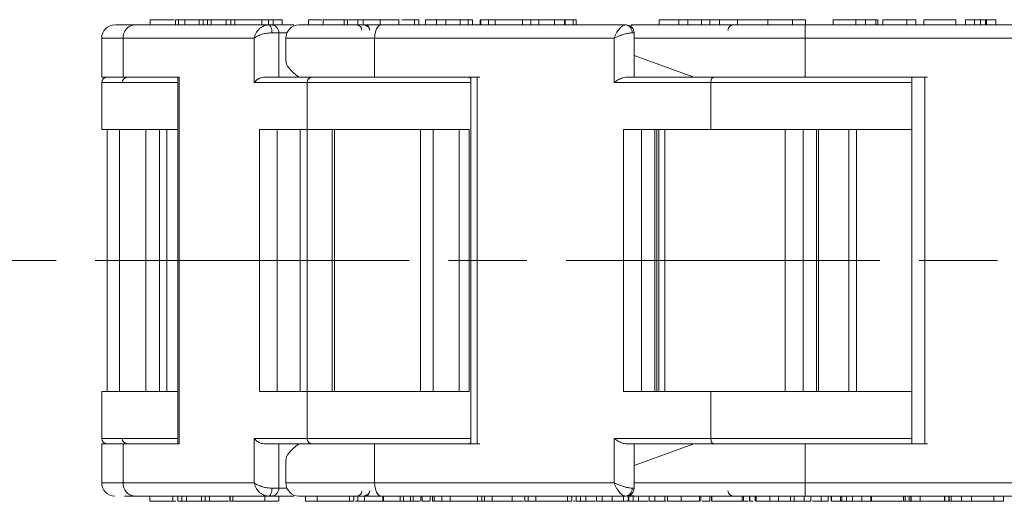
# Model space of a CAD drawing. Header units: millimetres. Extents: x 2698 to 3057, y -367 to -114.
# Tile 3 of 63: x 2792 to 2829, y -304 to -286. Entities that reach past the tile are written whole.
import ezdxf

# ---------------------------------------------------------------- set-up
doc = ezdxf.new("R2010")
doc.units = ezdxf.units.MM
doc.linetypes.add('ACAD_ISO08W100', pattern=[36, 24, -3, 6, -3])
doc.linetypes.add('CENTER', pattern=[0.6, 0.375, -0.075, 0.075, -0.075])
doc.layers.add('中心线', color=1, linetype='CENTER', lineweight=25)

msp = doc.modelspace()

# ---------------------------------------------------------------- linework, layer by layer
at = {"color": 7, "linetype": 'Continuous', "lineweight": 15}
for p, q in [((2795.896, -286.077), (2795.629, -286.077)), ((2801.107, -286.077), (2795.995, -286.077)), ((2796.588, -285.877), (2796.588, -286.077)), ((2797.508, -285.877), (2796.588, -285.877)), ((2797.562, -285.877), (2797.562, -286.077)), ((2797.677, -285.877), (2797.677, -286.077)), ((2797.918, -285.877), (2797.918, -286.077)), ((2798.46, -285.877), (2798.46, -286.077)), ((2798.617, -285.877), (2798.617, -286.077)), ((2798.78, -285.877), (2798.617, -285.877)), ((2798.78, -285.877), (2798.78, -286.077)), ((2798.921, -285.877), (2798.78, -285.877)), ((2798.921, -285.877), (2798.921, -286.077)), ((2799.495, -285.877), (2798.921, -285.877)), ((2799.495, -285.877), (2799.495, -286.077)), ((2799.668, -285.877), (2799.495, -285.877)), ((2799.668, -285.877), (2799.668, -286.077)), ((2799.831, -285.877), (2799.668, -285.877)), ((2799.831, -285.877), (2799.831, -286.077)), ((2800.859, -285.877), (2799.831, -285.877)), ((2800.859, -285.877), (2800.859, -286.077)), ((2801.107, -285.877), (2801.107, -286.077)), ((2801.29, -285.877), (2801.107, -285.877)), ((2801.29, -285.877), (2801.29, -286.077)), ((2801.638, -286.077), (2801.638, -285.877)), ((2802.642, -285.877), (2802.642, -286.077)), ((2803.15, -285.877), (2802.642, -285.877)), ((2803.204, -285.877), (2803.204, -286.077)), ((2804.012, -285.877), (2804.012, -286.077)), ((2804.138, -286.077), (2804.138, -285.877)), ((2804.534, -285.877), (2804.17, -285.877)), ((2804.534, -285.877), (2804.534, -286.077)), ((2804.728, -285.877), (2804.534, -285.877)), ((2804.728, -285.877), (2804.728, -286.077)), ((2805.386, -285.877), (2804.728, -285.877)), ((2805.33, -286.077), (2805.208, -286.077)), ((2805.386, -285.877), (2805.386, -286.077)), ((2806.095, -285.877), (2805.386, -285.877)), ((2814.761, -286.077), (2805.428, -286.077)), ((2806.095, -285.877), (2806.095, -286.077)), ((2806.697, -285.877), (2806.697, -286.077)), ((2806.859, -286.077), (2806.859, -285.877)), ((2807.112, -285.877), (2807.112, -286.077)), ((2807.538, -285.877), (2807.538, -286.077)), ((2807.9, -285.877), (2807.9, -286.077)), ((2808.444, -285.877), (2808.444, -286.077)), ((2808.749, -285.877), (2808.749, -286.077)), ((2808.913, -286.077), (2808.913, -285.877)), ((2809.211, -286.077), (2809.211, -285.877)), ((2809.229, -285.877), (2809.211, -285.877)), ((2809.229, -285.877), (2809.229, -286.077)), ((2809.526, -285.877), (2809.229, -285.877)), ((2809.526, -285.877), (2809.526, -286.077)), ((2809.783, -285.877), (2809.526, -285.877)), ((2809.783, -285.877), (2809.783, -286.077)), ((2810.832, -285.877), (2809.783, -285.877)), ((2810.832, -285.877), (2810.832, -286.077)), ((2811.148, -285.877), (2810.832, -285.877)), ((2811.148, -285.877), (2811.148, -286.077)), ((2811.445, -285.877), (2811.148, -285.877)), ((2811.445, -285.877), (2811.445, -286.077)), ((2812.045, -285.877), (2811.445, -285.877)), ((2812.045, -285.877), (2812.045, -286.077)), ((2812.426, -286.077), (2812.426, -285.877)), ((2812.441, -285.877), (2812.426, -285.877)), ((2812.458, -285.877), (2812.458, -286.077)), ((2812.767, -285.877), (2812.458, -285.877)), ((2812.767, -285.877), (2812.767, -286.077)), ((2812.883, -286.077), (2812.883, -285.877)), ((2815.119, -286.077), (2814.987, -286.077)), ((2816.048, -285.877), (2816.048, -286.077)), ((2816.806, -285.877), (2816.806, -286.077)), ((2817.149, -286.077), (2817.149, -285.877)), ((2817.673, -285.877), (2817.178, -285.877)), ((2817.673, -285.877), (2817.673, -286.077)), ((2817.986, -285.877), (2817.673, -285.877)), ((2817.986, -285.877), (2817.986, -286.077)), ((2818.355, -285.877), (2817.986, -285.877)), ((2819.053, -285.877), (2818.355, -285.877)), ((2818.355, -285.877), (2818.355, -286.077)), ((2819.053, -285.877), (2819.053, -286.077)), ((2820.203, -285.877), (2819.053, -285.877)), ((2820.203, -285.877), (2820.203, -286.077)), ((2821.157, -285.877), (2821.157, -286.077)), ((2821.634, -286.577), (2821.634, -286.077)), ((2832.522, -286.077), (2821.634, -286.077)), ((2821.654, -286.077), (2821.654, -285.877)), ((2822.712, -286.077), (2822.712, -285.877)), ((2823.568, -285.877), (2823.568, -286.077)), ((2823.948, -285.877), (2823.948, -286.077)), ((2824.339, -285.877), (2824.339, -286.077)), ((2824.42, -285.877), (2824.42, -286.077)), ((2824.604, -286.077), (2824.604, -285.877)), ((2825.527, -285.877), (2824.604, -285.877)), ((2825.527, -285.877), (2825.527, -286.077)), ((2825.873, -285.877), (2825.527, -285.877)), ((2825.873, -285.877), (2825.873, -286.077)), ((2826.173, -285.877), (2826.173, -286.077)), ((2827.396, -285.877), (2826.173, -285.877)), ((2827.396, -285.877), (2827.396, -286.077)), ((2827.766, -285.877), (2827.766, -286.077)), ((2828.112, -285.877), (2827.766, -285.877)), ((2828.112, -285.877), (2828.112, -286.077)), ((2828.341, -286.077), (2828.341, -285.877)), ((2828.526, -285.877), (2828.526, -286.077)), ((2828.573, -285.877), (2828.573, -286.077)), ((2828.92, -285.877), (2828.573, -285.877)), ((2828.92, -285.877), (2828.92, -286.077)), ((2801.51, -286.377), (2801.247, -286.377)), ((2801.51, -288.077), (2801.51, -286.377)), ((2801.51, -286.377), (2801.818, -286.377)), ((2815.09, -286.377), (2815.019, -286.377)), ((2815.09, -288.077), (2815.09, -286.377)), ((2794.734, -286.577), (2794.734, -288.077)), ((2795.553, -286.577), (2794.734, -286.577)), ((2795.553, -288.077), (2795.553, -286.577)), ((2795.553, -286.577), (2800.571, -286.577)), ((2800.571, -286.577), (2800.571, -288.277)), ((2801.776, -286.577), (2801.776, -287.441)), ((2805.171, -286.577), (2801.776, -286.577)), ((2805.171, -288.077), (2805.171, -286.577)), ((2805.171, -286.577), (2814.333, -286.577)), ((2814.333, -286.577), (2814.333, -288.277)), ((2821.634, -286.577), (2815.09, -286.577)), ((2821.634, -286.577), (2832.322, -286.577)), ((2821.634, -288.077), (2821.634, -286.577)), ((2815.09, -287.243), (2817.384, -288.077)), ((2795.553, -288.077), (2794.734, -288.077)), ((2794.734, -288.277), (2794.734, -290.077)), ((2797.644, -288.277), (2794.734, -288.277)), ((2797.702, -288.077), (2795.553, -288.077)), ((2797.644, -288.077), (2797.644, -302.077)), ((2797.702, -302.077), (2797.702, -288.077)), ((2800.571, -288.277), (2802.595, -288.277)), ((2802.268, -288.077), (2800.936, -288.077)), ((2805.171, -288.077), (2802.268, -288.077)), ((2802.595, -288.277), (2802.595, -290.077)), ((2808.852, -288.277), (2802.595, -288.277)), ((2809.094, -288.077), (2805.171, -288.077)), ((2808.852, -288.077), (2808.852, -302.077)), ((2809.094, -302.077), (2809.094, -288.077)), ((2814.333, -288.277), (2818.028, -288.277)), ((2817.384, -288.077), (2814.778, -288.077)), ((2821.634, -288.077), (2817.384, -288.077)), ((2818.028, -288.277), (2818.028, -290.077)), ((2825.711, -288.277), (2818.028, -288.277)), ((2826.211, -288.077), (2821.634, -288.077)), ((2825.711, -288.077), (2825.711, -302.077)), ((2826.211, -302.077), (2826.211, -288.077)), ((2794.734, -290.077), (2797.644, -290.077)), ((2794.947, -290.077), (2794.947, -300.077)), ((2795.421, -300.077), (2795.421, -290.077)), ((2796.419, -290.077), (2796.419, -300.077)), ((2796.945, -300.077), (2796.945, -290.077)), ((2797.225, -290.077), (2797.225, -300.077)), ((2797.226, -300.077), (2797.226, -290.077)), ((2800.765, -290.077), (2800.765, -300.077)), ((2802.595, -290.077), (2800.765, -290.077)), ((2801.441, -300.077), (2801.441, -290.077)), ((2802.324, -290.077), (2802.324, -300.077)), ((2802.589, -300.077), (2802.589, -290.077)), ((2802.595, -290.077), (2808.785, -290.077)), ((2803.552, -290.077), (2803.552, -300.077)), ((2803.637, -300.077), (2803.637, -290.077)), ((2806.931, -290.077), (2806.931, -300.077)), ((2807.404, -300.077), (2807.404, -290.077)), ((2808.403, -290.077), (2808.403, -300.077)), ((2808.785, -290.077), (2808.785, -300.077)), ((2808.844, -300.077), (2808.844, -290.077)), ((2814.686, -290.077), (2814.686, -300.077)), ((2818.028, -290.077), (2814.686, -290.077)), ((2815.372, -300.077), (2815.372, -290.077)), ((2815.887, -290.077), (2815.887, -300.077)), ((2815.959, -300.077), (2815.959, -290.077)), ((2816.042, -290.077), (2816.042, -300.077)), ((2816.272, -300.077), (2816.272, -290.077)), ((2818.028, -290.077), (2825.711, -290.077)), ((2820.866, -290.077), (2820.866, -300.077)), ((2821.553, -300.077), (2821.553, -290.077)), ((2822.068, -290.077), (2822.068, -300.077)), ((2822.139, -300.077), (2822.139, -290.077)), ((2823.311, -290.077), (2823.311, -300.077)), ((2823.6, -300.077), (2823.6, -290.077)), ((2794.734, -300.077), (2794.734, -301.877)), ((2794.734, -300.077), (2797.644, -300.077)), ((2800.765, -300.077), (2802.595, -300.077)), ((2802.595, -300.077), (2802.595, -301.877)), ((2802.595, -300.077), (2808.785, -300.077)), ((2814.686, -300.077), (2818.028, -300.077)), ((2818.028, -300.077), (2818.028, -301.877)), ((2818.028, -300.077), (2825.711, -300.077)), ((2794.734, -301.877), (2797.644, -301.877)), ((2800.571, -301.877), (2800.571, -303.577)), ((2802.595, -301.877), (2800.571, -301.877)), ((2802.595, -301.877), (2808.852, -301.877)), ((2814.333, -301.877), (2814.333, -303.577)), ((2818.028, -301.877), (2814.333, -301.877)), ((2818.028, -301.877), (2825.711, -301.877)), ((2794.734, -302.077), (2794.734, -303.577)), ((2794.734, -302.077), (2795.553, -302.077)), ((2795.553, -303.577), (2795.553, -302.077)), ((2795.553, -302.077), (2797.702, -302.077)), ((2800.936, -302.077), (2802.268, -302.077)), ((2801.51, -303.777), (2801.51, -302.077)), ((2802.268, -302.077), (2805.171, -302.077)), ((2805.171, -303.577), (2805.171, -302.077)), ((2805.171, -302.077), (2809.094, -302.077)), ((2814.778, -302.077), (2817.384, -302.077)), ((2815.09, -303.777), (2815.09, -302.077)), ((2817.384, -302.077), (2815.09, -302.911)), ((2817.384, -302.077), (2821.634, -302.077)), ((2821.634, -303.577), (2821.634, -302.077)), ((2821.634, -302.077), (2826.211, -302.077)), ((2801.776, -302.714), (2801.776, -303.577)), ((2794.734, -303.577), (2795.553, -303.577)), ((2800.571, -303.577), (2795.553, -303.577)), ((2801.247, -303.777), (2801.51, -303.777)), ((2801.818, -303.777), (2801.51, -303.777)), ((2801.776, -303.577), (2805.171, -303.577)), ((2814.333, -303.577), (2805.171, -303.577)), ((2815.019, -303.777), (2815.09, -303.777)), ((2815.09, -303.577), (2821.634, -303.577)), ((2832.322, -303.577), (2821.634, -303.577)), ((2821.634, -304.077), (2821.634, -303.577)), ((2795.61, -304.077), (2795.995, -304.077)), ((2795.995, -304.077), (2801.107, -304.077)), ((2796.57, -304.077), (2796.57, -304.277)), ((2797.45, -304.077), (2797.45, -304.277)), ((2797.642, -304.277), (2797.642, -304.077)), ((2797.805, -304.277), (2797.805, -304.077)), ((2797.978, -304.277), (2797.978, -304.077)), ((2798.552, -304.277), (2798.552, -304.077)), ((2798.693, -304.277), (2798.693, -304.077)), ((2798.856, -304.277), (2798.856, -304.077)), ((2799.639, -304.277), (2799.639, -304.077)), ((2799.646, -304.077), (2799.646, -304.277)), ((2799.755, -304.277), (2799.755, -304.077)), ((2800.974, -304.077), (2800.974, -304.277)), ((2801.502, -304.277), (2801.502, -304.077)), ((2802.525, -304.077), (2802.525, -304.277)), ((2802.977, -304.077), (2802.977, -304.277)), ((2804.216, -304.277), (2804.216, -304.077)), ((2804.382, -304.277), (2804.382, -304.077)), ((2804.53, -304.077), (2804.53, -304.277)), ((2804.779, -304.277), (2804.779, -304.077)), ((2805.208, -304.077), (2805.33, -304.077)), ((2805.428, -304.077), (2814.761, -304.077)), ((2805.489, -304.277), (2805.489, -304.077)), ((2805.516, -304.077), (2805.516, -304.277)), ((2806.146, -304.277), (2806.146, -304.077)), ((2806.281, -304.277), (2806.281, -304.077)), ((2806.54, -304.077), (2806.54, -304.277)), ((2806.649, -304.277), (2806.649, -304.077)), ((2806.936, -304.077), (2806.936, -304.277)), ((2806.994, -304.277), (2806.994, -304.077)), ((2807.291, -304.277), (2807.291, -304.077)), ((2807.387, -304.277), (2807.387, -304.077)), ((2807.449, -304.277), (2807.449, -304.077)), ((2807.746, -304.277), (2807.746, -304.077)), ((2808.062, -304.277), (2808.062, -304.077)), ((2809.111, -304.277), (2809.111, -304.077)), ((2809.265, -304.277), (2809.265, -304.077)), ((2809.368, -304.277), (2809.368, -304.077)), ((2809.665, -304.277), (2809.665, -304.077)), ((2810.437, -304.277), (2810.437, -304.077)), ((2810.914, -304.077), (2810.914, -304.277)), ((2811.043, -304.277), (2811.043, -304.077)), ((2811.332, -304.277), (2811.332, -304.077)), ((2812.543, -304.077), (2812.543, -304.277)), ((2812.71, -304.277), (2812.71, -304.077)), ((2812.883, -304.277), (2812.883, -304.077)), ((2813.047, -304.077), (2813.047, -304.277)), ((2813.245, -304.277), (2813.245, -304.077)), ((2813.661, -304.277), (2813.661, -304.077)), ((2813.876, -304.277), (2813.876, -304.077)), ((2814.249, -304.277), (2814.249, -304.077)), ((2814.687, -304.277), (2814.687, -304.077)), ((2814.846, -304.077), (2815.119, -304.077)), ((2814.862, -304.277), (2814.862, -304.077)), ((2814.898, -304.277), (2814.898, -304.077)), ((2815.062, -304.077), (2815.062, -304.277)), ((2815.26, -304.277), (2815.26, -304.077)), ((2815.676, -304.277), (2815.676, -304.077)), ((2815.891, -304.277), (2815.891, -304.077)), ((2816.264, -304.277), (2816.264, -304.077)), ((2816.373, -304.277), (2816.373, -304.077)), ((2816.891, -304.277), (2816.891, -304.077)), ((2817.589, -304.277), (2817.589, -304.077)), ((2817.642, -304.277), (2817.642, -304.077)), ((2817.993, -304.277), (2817.993, -304.077)), ((2818.056, -304.277), (2818.056, -304.077)), ((2818.07, -304.277), (2818.07, -304.077)), ((2819.22, -304.277), (2819.22, -304.077)), ((2819.275, -304.277), (2819.275, -304.077)), ((2819.502, -304.077), (2819.502, -304.277)), ((2819.519, -304.277), (2819.519, -304.077)), ((2819.719, -304.077), (2819.719, -304.277)), ((2819.758, -304.277), (2819.758, -304.077)), ((2820.28, -304.277), (2820.28, -304.077)), ((2820.614, -304.077), (2820.614, -304.277)), ((2821.074, -304.277), (2821.074, -304.077)), ((2821.218, -304.277), (2821.218, -304.077)), ((2821.592, -304.277), (2821.592, -304.077)), ((2821.634, -304.077), (2832.522, -304.077)), ((2821.856, -304.277), (2821.856, -304.077)), ((2822.251, -304.277), (2822.251, -304.077)), ((2822.512, -304.277), (2822.512, -304.077)), ((2822.635, -304.277), (2822.635, -304.077)), ((2822.643, -304.277), (2822.643, -304.077)), ((2822.989, -304.277), (2822.989, -304.077)), ((2823.036, -304.277), (2823.036, -304.077)), ((2823.221, -304.077), (2823.221, -304.277)), ((2823.45, -304.277), (2823.45, -304.077)), ((2823.796, -304.277), (2823.796, -304.077)), ((2824.149, -304.077), (2824.149, -304.277)), ((2824.166, -304.277), (2824.166, -304.077)), ((2825.389, -304.277), (2825.389, -304.077)), ((2825.459, -304.277), (2825.459, -304.077)), ((2825.606, -304.277), (2825.606, -304.077)), ((2825.678, -304.277), (2825.678, -304.077)), ((2825.689, -304.277), (2825.689, -304.077)), ((2826.035, -304.277), (2826.035, -304.077)), ((2826.958, -304.077), (2826.958, -304.277)), ((2826.976, -304.077), (2826.976, -304.277)), ((2827.125, -304.277), (2827.125, -304.077)), ((2827.143, -304.277), (2827.143, -304.077)), ((2827.223, -304.277), (2827.223, -304.077)), ((2827.615, -304.277), (2827.615, -304.077)), ((2827.994, -304.277), (2827.994, -304.077)), ((2828.85, -304.077), (2828.85, -304.277)), ((2829.221, -304.277), (2829.221, -304.077)), ((2797.45, -304.277), (2797.567, -304.277)), ((2797.642, -304.277), (2797.805, -304.277)), ((2797.805, -304.277), (2797.978, -304.277)), ((2797.978, -304.277), (2798.552, -304.277)), ((2798.552, -304.277), (2798.693, -304.277)), ((2798.693, -304.277), (2798.856, -304.277)), ((2798.856, -304.277), (2799.587, -304.277)), ((2804.436, -304.277), (2804.53, -304.277)), ((2804.53, -304.277), (2804.779, -304.277)), ((2804.779, -304.277), (2805.489, -304.277)), ((2805.489, -304.277), (2805.516, -304.277)), ((2805.516, -304.277), (2806.146, -304.277)), ((2806.146, -304.277), (2806.281, -304.277)), ((2806.281, -304.277), (2806.54, -304.277)), ((2806.649, -304.277), (2806.54, -304.277)), ((2806.649, -304.277), (2806.905, -304.277)), ((2807.387, -304.277), (2807.449, -304.277)), ((2807.449, -304.277), (2807.746, -304.277)), ((2807.746, -304.277), (2808.062, -304.277)), ((2808.062, -304.277), (2809.111, -304.277)), ((2809.111, -304.277), (2809.265, -304.277)), ((2809.265, -304.277), (2809.368, -304.277)), ((2809.368, -304.277), (2809.665, -304.277)), ((2809.665, -304.277), (2810.437, -304.277)), ((2810.437, -304.277), (2810.863, -304.277)), ((2811.348, -304.277), (2811.383, -304.277)), ((2812.775, -304.277), (2812.837, -304.277)), ((2813.245, -304.277), (2813.047, -304.277)), ((2813.245, -304.277), (2813.616, -304.277)), ((2814.982, -304.277), (2815.062, -304.277)), ((2815.26, -304.277), (2815.062, -304.277)), ((2815.26, -304.277), (2815.631, -304.277)), ((2816.264, -304.277), (2816.321, -304.277)), ((2816.373, -304.277), (2816.891, -304.277)), ((2818.07, -304.277), (2819.22, -304.277)), ((2819.22, -304.277), (2819.275, -304.277)), ((2819.275, -304.277), (2819.459, -304.277)), ((2821.074, -304.277), (2820.614, -304.277)), ((2821.911, -304.277), (2822.251, -304.277)), ((2822.251, -304.277), (2822.512, -304.277)), ((2822.635, -304.277), (2822.643, -304.277)), ((2822.643, -304.277), (2822.989, -304.277)), ((2823.308, -304.277), (2823.45, -304.277)), ((2823.45, -304.277), (2823.796, -304.277)), ((2824.166, -304.277), (2824.149, -304.277)), ((2824.166, -304.277), (2825.389, -304.277)), ((2825.415, -304.277), (2825.459, -304.277)), ((2825.606, -304.277), (2825.678, -304.277)), ((2825.678, -304.277), (2825.689, -304.277)), ((2825.689, -304.277), (2826.035, -304.277)), ((2826.035, -304.277), (2826.958, -304.277))]:
    msp.add_line(p, q, dxfattribs=at)
at = {"color": 7, "linetype": 'Continuous', "lineweight": 15, "flags": 128}
for points in [[(2801.247, -286.377), (2801.245, -286.319), (2801.237, -286.263), (2801.224, -286.211), (2801.206, -286.165), (2801.185, -286.128), (2801.161, -286.1), (2801.134, -286.083), (2801.107, -286.077)], [(2805.171, -286.577), (2805.176, -286.48), (2805.19, -286.386), (2805.214, -286.3), (2805.246, -286.224), (2805.285, -286.162), (2805.33, -286.115), (2805.378, -286.087), (2805.428, -286.077)], [(2818.028, -288.277), (2818.03, -288.238), (2818.036, -288.201), (2818.046, -288.166), (2818.058, -288.136), (2818.074, -288.111), (2818.092, -288.093), (2818.111, -288.081), (2818.131, -288.077)], [(2818.028, -301.877), (2818.03, -301.916), (2818.036, -301.954), (2818.046, -301.988), (2818.058, -302.019), (2818.074, -302.044), (2818.092, -302.062), (2818.111, -302.074), (2818.131, -302.077)], [(2801.107, -304.077), (2801.134, -304.072), (2801.161, -304.055), (2801.185, -304.027), (2801.206, -303.99), (2801.224, -303.944), (2801.237, -303.892), (2801.245, -303.836), (2801.247, -303.777)], [(2805.428, -304.077), (2805.378, -304.068), (2805.33, -304.039), (2805.285, -303.993), (2805.246, -303.931), (2805.214, -303.855), (2805.19, -303.769), (2805.176, -303.675), (2805.171, -303.577)]]:
    msp.add_lwpolyline(points, dxfattribs=at)
at = {"color": 7, "linetype": 'Continuous', "lineweight": 15}
for centre, radius, start, end in [((2795.234, -286.577), 0.5, 90, 180), ((2796.026, -286.55), 0.473, 93.7786, 183.3358), ((2801.211, -286.377), 0.299, 359.8654, 89.8647), ((2802.276, -286.577), 0.5, 90, 180), ((2804.484, -286.277), 0.2, 0, 90), ((2804.787, -286.268), 0.197, 357.291, 70.3671), ((2814.738, -286.357), 0.281, 355.941, 85.2632), ((2814.79, -286.377), 0.3, 0, 90), ((2815.134, -286.577), 0.5, 90, 112.9233), ((2818.884, -286.277), 0.2, 90, 180), ((2794.934, -288.277), 0.2, 90, 180), ((2795.719, -288.277), 0.2, 90, 180), ((2802.784, -288.266), 0.189, 93.7786, 183.3358), ((2794.934, -301.877), 0.2, 180, 270), ((2795.719, -301.877), 0.2, 180, 270), ((2802.784, -301.888), 0.189, 176.6642, 266.2214), ((2795.234, -303.577), 0.5, 180, 270), ((2796.026, -303.605), 0.473, 176.6642, 266.2214), ((2801.211, -303.778), 0.299, 270.1353, 0.1346), ((2802.276, -303.577), 0.5, 180, 270), ((2814.738, -303.797), 0.281, 274.7368, 4.059), ((2814.79, -303.777), 0.3, 270, 0), ((2804.484, -303.877), 0.2, 270, 0), ((2804.792, -303.89), 0.192, 288.5388, 3.8031), ((2815.134, -303.577), 0.5, 247.0767, 270), ((2818.884, -303.877), 0.2, 180, 270)]:
    msp.add_arc(centre, radius, start, end, dxfattribs=at)
for centre, major_axis, start_param, end_param in [((2808.776, -289.623), (6.99, -2.25), 3.196337, 3.573622), ((2808.776, -300.532), (6.99, 2.25), 2.709564, 3.086848)]:
    msp.add_ellipse(centre, major_axis=major_axis, ratio=0.170206, start_param=start_param, end_param=end_param, dxfattribs=at)
for points, knots in [([(2795.995, -286.077), (2795.83, -286.077), (2795.491, -286.077), (2795.259, -286.077), (2795.267, -286.077), (2795.269, -286.077)], [0, 0, 0, 0, 0.4014911, 0.8270313, 1, 1, 1, 1]), ([(2797.677, -285.877), (2797.627, -285.877), (2797.561, -285.877), (2797.571, -285.877), (2797.573, -285.877)], [0, 0, 0, 0, 0.767857, 1, 1, 1, 1]), ([(2797.918, -285.877), (2797.905, -285.877), (2797.879, -285.877), (2797.844, -285.877), (2797.81, -285.877), (2797.769, -285.877), (2797.723, -285.877), (2797.693, -285.877), (2797.677, -285.877)], [0, 0, 0, 0, 0.128731, 0.2578661, 0.3866255, 0.5157152, 0.7569763, 1, 1, 1, 1]), ([(2798.46, -285.877), (2798.434, -285.877), (2798.383, -285.877), (2798.307, -285.877), (2798.233, -285.877), (2798.141, -285.877), (2798.031, -285.877), (2797.956, -285.877), (2797.918, -285.877)], [0, 0, 0, 0, 0.133073, 0.266997, 0.39515, 0.524204, 0.757496, 1, 1, 1, 1]), ([(2798.603, -285.877), (2798.599, -285.877), (2798.575, -285.877), (2798.527, -285.877), (2798.482, -285.877), (2798.46, -285.877)], [0, 0, 0, 0, 0.071025, 0.534076, 1, 1, 1, 1]), ([(2800.571, -286.577), (2800.581, -286.537), (2800.6, -286.461), (2800.664, -286.338), (2800.747, -286.236), (2800.846, -286.157), (2800.933, -286.111), (2801.021, -286.083), (2801.079, -286.079), (2801.107, -286.077)], [0, 0, 0, 0, 0.160221, 0.298967, 0.511509, 0.64075, 0.764869, 0.884415, 1, 1, 1, 1]), ([(2801.084, -285.877), (2801.078, -285.877), (2800.998, -285.877), (2800.926, -285.877), (2800.859, -285.877)], [0, 0, 0, 0, 0.078051, 1, 1, 1, 1]), ([(2801.212, -286.077), (2801.209, -286.077), (2801.204, -286.077), (2801.18, -286.077), (2801.149, -286.077), (2801.121, -286.077), (2801.107, -286.077)], [0, 0, 0, 0, 0.249227, 0.499953, 0.749235, 1, 1, 1, 1]), ([(2802.084, -286.077), (2801.911, -286.077), (2801.437, -286.077), (2801.299, -286.077), (2801.212, -286.077)], [0, 0, 0, 0, 0.365182, 1, 1, 1, 1]), ([(2801.632, -285.877), (2801.631, -285.877), (2801.63, -285.877), (2801.568, -285.877), (2801.448, -285.877), (2801.341, -285.877), (2801.29, -285.877)], [0, 0, 0, 0, 0.096255, 0.359005, 0.691297, 1, 1, 1, 1]), ([(2805.428, -286.077), (2805.099, -286.077), (2804.421, -286.077), (2803.571, -286.077), (2802.876, -286.077), (2802.439, -286.077), (2802.249, -286.077), (2802.29, -286.077), (2802.296, -286.077)], [0, 0, 0, 0, 0.177754, 0.366155, 0.562389, 0.762787, 0.963185, 1, 1, 1, 1]), ([(2804.012, -285.877), (2803.959, -285.877), (2803.873, -285.877), (2803.699, -285.877), (2803.531, -285.877), (2803.36, -285.877), (2803.255, -285.877), (2803.204, -285.877)], [0, 0, 0, 0, 0.275623, 0.438658, 0.601859, 0.808255, 1, 1, 1, 1]), ([(2804.136, -285.877), (2804.136, -285.877), (2804.144, -285.877), (2804.101, -285.877), (2804.043, -285.877), (2804.012, -285.877)], [0, 0, 0, 0, 0.053269, 0.504204, 1, 1, 1, 1]), ([(2804.984, -286.277), (2804.98, -286.262), (2804.973, -286.232), (2804.949, -286.185), (2804.917, -286.147), (2804.88, -286.118), (2804.836, -286.094), (2804.803, -286.09), (2804.781, -286.088)], [0, 0, 0, 0, 0.159136, 0.295678, 0.500172, 0.632027, 0.75895, 1, 1, 1, 1]), ([(2806.697, -285.877), (2806.625, -285.877), (2806.5, -285.877), (2806.312, -285.877), (2806.218, -285.877), (2806.209, -285.877)], [0, 0, 0, 0, 0.544778, 0.955446, 1, 1, 1, 1]), ([(2806.854, -285.877), (2806.855, -285.877), (2806.87, -285.877), (2806.814, -285.877), (2806.734, -285.877), (2806.697, -285.877)], [0, 0, 0, 0, 0.070369, 0.568244, 1, 1, 1, 1]), ([(2807.538, -285.877), (2807.446, -285.877), (2807.283, -285.877), (2807.149, -285.877), (2807.099, -285.877), (2807.113, -285.877), (2807.114, -285.877)], [0, 0, 0, 0, 0.384837, 0.6852, 0.985634, 1, 1, 1, 1]), ([(2807.9, -285.877), (2807.883, -285.877), (2807.85, -285.877), (2807.802, -285.877), (2807.754, -285.877), (2807.693, -285.877), (2807.62, -285.877), (2807.566, -285.877), (2807.538, -285.877)], [0, 0, 0, 0, 0.128731, 0.257866, 0.386626, 0.515715, 0.756976, 1, 1, 1, 1]), ([(2808.444, -285.877), (2808.423, -285.877), (2808.381, -285.877), (2808.313, -285.877), (2808.243, -285.877), (2808.153, -285.877), (2808.038, -285.877), (2807.946, -285.877), (2807.9, -285.877)], [0, 0, 0, 0, 0.133073, 0.266997, 0.39515, 0.524204, 0.757496, 1, 1, 1, 1]), ([(2808.749, -285.877), (2808.731, -285.877), (2808.696, -285.877), (2808.643, -285.877), (2808.593, -285.877), (2808.548, -285.877), (2808.498, -285.877), (2808.462, -285.877), (2808.444, -285.877)], [0, 0, 0, 0, 0.213852, 0.428483, 0.569883, 0.711695, 0.855402, 1, 1, 1, 1]), ([(2808.911, -285.877), (2808.904, -285.877), (2808.887, -285.877), (2808.799, -285.877), (2808.749, -285.877)], [0, 0, 0, 0, 0.440778, 1, 1, 1, 1]), ([(2812.426, -285.877), (2812.399, -285.877), (2812.355, -285.877), (2812.286, -285.877), (2812.226, -285.877), (2812.135, -285.877), (2812.084, -285.877), (2812.045, -285.877)], [0, 0, 0, 0, 0.18477, 0.299721, 0.415218, 0.548197, 1, 1, 1, 1]), ([(2812.879, -285.877), (2812.881, -285.877), (2812.893, -285.877), (2812.851, -285.877), (2812.794, -285.877), (2812.767, -285.877)], [0, 0, 0, 0, 0.080494, 0.557166, 1, 1, 1, 1]), ([(2814.333, -286.577), (2814.348, -286.537), (2814.376, -286.461), (2814.442, -286.338), (2814.515, -286.236), (2814.591, -286.157), (2814.652, -286.111), (2814.71, -286.083), (2814.745, -286.079), (2814.761, -286.077)], [0, 0, 0, 0, 0.160221, 0.298967, 0.511509, 0.64075, 0.764869, 0.884415, 1, 1, 1, 1]), ([(2814.771, -286.077), (2814.777, -286.077), (2814.789, -286.077), (2814.791, -286.077), (2814.784, -286.077), (2814.769, -286.077), (2814.761, -286.077)], [0, 0, 0, 0, 0.2492266, 0.4999529, 0.7492347, 1, 1, 1, 1]), ([(2821.634, -286.077), (2821.237, -286.077), (2820.42, -286.077), (2819.209, -286.077), (2818.044, -286.077), (2817.005, -286.077), (2816.159, -286.077), (2815.56, -286.077), (2815.198, -286.077), (2815.155, -286.077), (2815.134, -286.077)], [0, 0, 0, 0, 0.116516, 0.240011, 0.368641, 0.5, 0.631359, 0.759989, 0.883484, 1, 1, 1, 1]), ([(2816.806, -285.877), (2816.725, -285.877), (2816.595, -285.877), (2816.405, -285.877), (2816.255, -285.877), (2816.133, -285.877), (2816.076, -285.877), (2816.048, -285.877)], [0, 0, 0, 0, 0.275623, 0.438658, 0.601859, 0.808255, 1, 1, 1, 1]), ([(2817.146, -285.877), (2817.127, -285.877), (2817.089, -285.877), (2816.963, -285.877), (2816.86, -285.877), (2816.806, -285.877)], [0, 0, 0, 0, 0.310388, 0.638856, 1, 1, 1, 1]), ([(2821.157, -285.877), (2821.049, -285.877), (2820.861, -285.877), (2820.573, -285.877), (2820.352, -285.877), (2820.248, -285.877), (2820.203, -285.877)], [0, 0, 0, 0, 0.326039, 0.571816, 0.817572, 1, 1, 1, 1]), ([(2821.647, -285.877), (2821.646, -285.877), (2821.645, -285.877), (2821.538, -285.877), (2821.365, -285.877), (2821.223, -285.877), (2821.157, -285.877)], [0, 0, 0, 0, 0.215571, 0.49333, 0.764683, 1, 1, 1, 1]), ([(2823.568, -285.877), (2823.457, -285.877), (2823.258, -285.877), (2823.006, -285.877), (2822.833, -285.877), (2822.728, -285.877), (2822.717, -285.877), (2822.712, -285.877)], [0, 0, 0, 0, 0.233436, 0.415632, 0.597872, 0.778961, 1, 1, 1, 1]), ([(2823.948, -285.877), (2823.932, -285.877), (2823.901, -285.877), (2823.853, -285.877), (2823.805, -285.877), (2823.741, -285.877), (2823.662, -285.877), (2823.6, -285.877), (2823.568, -285.877)], [0, 0, 0, 0, 0.128731, 0.257866, 0.386626, 0.515715, 0.756976, 1, 1, 1, 1]), ([(2824.339, -285.877), (2824.328, -285.877), (2824.306, -285.877), (2824.266, -285.877), (2824.221, -285.877), (2824.158, -285.877), (2824.071, -285.877), (2823.989, -285.877), (2823.948, -285.877)], [0, 0, 0, 0, 0.133073, 0.266997, 0.39515, 0.524204, 0.757496, 1, 1, 1, 1]), ([(2824.42, -285.877), (2824.419, -285.877), (2824.418, -285.877), (2824.41, -285.877), (2824.397, -285.877), (2824.383, -285.877), (2824.364, -285.877), (2824.348, -285.877), (2824.339, -285.877)], [0, 0, 0, 0, 0.213852, 0.428483, 0.569883, 0.711695, 0.855402, 1, 1, 1, 1]), ([(2828.341, -285.877), (2828.311, -285.877), (2828.261, -285.877), (2828.198, -285.877), (2828.154, -285.877), (2828.114, -285.877), (2828.113, -285.877), (2828.112, -285.877)], [0, 0, 0, 0, 0.18477, 0.299721, 0.415218, 0.548197, 1, 1, 1, 1]), ([(2828.526, -285.877), (2828.519, -285.877), (2828.503, -285.877), (2828.472, -285.877), (2828.437, -285.877), (2828.402, -285.877), (2828.37, -285.877), (2828.351, -285.877), (2828.341, -285.877)], [0, 0, 0, 0, 0.186791, 0.379199, 0.55517, 0.738578, 0.868367, 1, 1, 1, 1]), ([(2828.573, -285.877), (2828.573, -285.877), (2828.571, -285.877), (2828.567, -285.877), (2828.562, -285.877), (2828.554, -285.877), (2828.544, -285.877), (2828.532, -285.877), (2828.526, -285.877)], [0, 0, 0, 0, 0.180506, 0.361241, 0.518043, 0.675328, 0.83608, 1, 1, 1, 1]), ([(2801.247, -286.377), (2801.219, -286.378), (2801.161, -286.38), (2801.065, -286.391), (2800.965, -286.41), (2800.844, -286.44), (2800.731, -286.483), (2800.633, -286.531), (2800.593, -286.561), (2800.571, -286.577)], [0, 0, 0, 0, 0.1155697, 0.2351101, 0.3592344, 0.4884903, 0.7009975, 0.8397529, 1, 1, 1, 1]), ([(2815.019, -286.377), (2815.001, -286.378), (2814.965, -286.38), (2814.892, -286.391), (2814.807, -286.41), (2814.691, -286.44), (2814.565, -286.483), (2814.436, -286.531), (2814.369, -286.561), (2814.333, -286.577)], [0, 0, 0, 0, 0.11557, 0.23511, 0.359234, 0.48849, 0.700997, 0.839753, 1, 1, 1, 1]), ([(2794.957, -288.077), (2794.961, -288.077), (2794.971, -288.077), (2795.151, -288.077), (2795.397, -288.077), (2795.455, -288.077)], [0, 0, 0, 0, 0.340547, 0.846005, 1, 1, 1, 1]), ([(2800.936, -288.077), (2800.902, -288.081), (2800.822, -288.089), (2800.699, -288.15), (2800.618, -288.219), (2800.58, -288.266), (2800.572, -288.277), (2800.571, -288.277)], [0, 0, 0, 0, 0.199298, 0.482687, 0.884346, 0.991219, 1, 1, 1, 1]), ([(2802.772, -288.077), (2802.986, -288.077), (2803.427, -288.077), (2804.356, -288.077), (2805.483, -288.077), (2806.774, -288.077), (2808.037, -288.077), (2808.849, -288.077), (2809.193, -288.077)], [0, 0, 0, 0, 0.1600529, 0.329693, 0.5063857, 0.686828, 0.8672703, 1, 1, 1, 1]), ([(2808.729, -288.077), (2808.757, -288.08), (2808.807, -288.085), (2808.838, -288.11), (2808.852, -288.121)], [0, 0, 0, 0, 0.557117, 1, 1, 1, 1]), ([(2814.778, -288.077), (2814.746, -288.081), (2814.668, -288.089), (2814.527, -288.15), (2814.414, -288.219), (2814.348, -288.266), (2814.334, -288.277), (2814.333, -288.277)], [0, 0, 0, 0, 0.199298, 0.482687, 0.884346, 0.991219, 1, 1, 1, 1]), ([(2818.131, -288.077), (2818.498, -288.077), (2819.254, -288.077), (2820.535, -288.077), (2821.902, -288.077), (2823.292, -288.077), (2824.602, -288.077), (2825.629, -288.077), (2826.132, -288.077), (2826.31, -288.077)], [0, 0, 0, 0, 0.140397, 0.289203, 0.444196, 0.602478, 0.760761, 0.915753, 1, 1, 1, 1]), ([(2800.936, -302.077), (2800.902, -302.074), (2800.822, -302.066), (2800.699, -302.005), (2800.618, -301.936), (2800.58, -301.889), (2800.572, -301.878), (2800.571, -301.877)], [0, 0, 0, 0, 0.199298, 0.482687, 0.884346, 0.991219, 1, 1, 1, 1]), ([(2814.778, -302.077), (2814.746, -302.074), (2814.668, -302.066), (2814.527, -302.005), (2814.414, -301.936), (2814.348, -301.889), (2814.334, -301.878), (2814.333, -301.877)], [0, 0, 0, 0, 0.199298, 0.482687, 0.884346, 0.991219, 1, 1, 1, 1]), ([(2794.957, -302.077), (2794.961, -302.077), (2794.971, -302.077), (2795.151, -302.077), (2795.397, -302.077), (2795.455, -302.077)], [0, 0, 0, 0, 0.340547, 0.846005, 1, 1, 1, 1]), ([(2802.772, -302.077), (2802.986, -302.077), (2803.427, -302.077), (2804.356, -302.077), (2805.483, -302.077), (2806.774, -302.077), (2808.037, -302.077), (2808.849, -302.077), (2809.193, -302.077)], [0, 0, 0, 0, 0.1600529, 0.329693, 0.5063857, 0.686828, 0.8672703, 1, 1, 1, 1]), ([(2808.729, -302.077), (2808.757, -302.075), (2808.807, -302.07), (2808.838, -302.045), (2808.852, -302.034)], [0, 0, 0, 0, 0.557117, 1, 1, 1, 1]), ([(2818.131, -302.077), (2818.498, -302.077), (2819.254, -302.077), (2820.535, -302.077), (2821.902, -302.077), (2823.292, -302.077), (2824.602, -302.077), (2825.629, -302.077), (2826.132, -302.077), (2826.31, -302.077)], [0, 0, 0, 0, 0.140397, 0.289203, 0.444196, 0.602478, 0.760761, 0.915753, 1, 1, 1, 1]), ([(2800.571, -303.577), (2800.593, -303.593), (2800.633, -303.623), (2800.731, -303.672), (2800.844, -303.714), (2800.965, -303.745), (2801.065, -303.764), (2801.161, -303.775), (2801.219, -303.777), (2801.247, -303.777)], [0, 0, 0, 0, 0.160221, 0.298967, 0.511509, 0.64075, 0.764869, 0.884415, 1, 1, 1, 1]), ([(2801.107, -304.077), (2801.079, -304.076), (2801.021, -304.072), (2800.933, -304.044), (2800.846, -303.997), (2800.747, -303.919), (2800.664, -303.816), (2800.6, -303.694), (2800.581, -303.618), (2800.571, -303.577)], [0, 0, 0, 0, 0.11557, 0.23511, 0.359234, 0.48849, 0.700997, 0.839753, 1, 1, 1, 1]), ([(2814.333, -303.577), (2814.369, -303.593), (2814.436, -303.623), (2814.565, -303.672), (2814.691, -303.714), (2814.807, -303.745), (2814.892, -303.764), (2814.965, -303.775), (2815.001, -303.777), (2815.019, -303.777)], [0, 0, 0, 0, 0.160221, 0.298967, 0.511509, 0.64075, 0.764869, 0.884415, 1, 1, 1, 1]), ([(2814.761, -304.077), (2814.745, -304.076), (2814.71, -304.072), (2814.652, -304.044), (2814.591, -303.997), (2814.515, -303.919), (2814.442, -303.816), (2814.376, -303.694), (2814.348, -303.618), (2814.333, -303.577)], [0, 0, 0, 0, 0.11557, 0.23511, 0.359234, 0.48849, 0.700997, 0.839753, 1, 1, 1, 1]), ([(2801.107, -304.077), (2801.121, -304.077), (2801.149, -304.077), (2801.18, -304.077), (2801.204, -304.077), (2801.209, -304.077), (2801.212, -304.077)], [0, 0, 0, 0, 0.249227, 0.499953, 0.749235, 1, 1, 1, 1]), ([(2801.212, -304.077), (2801.299, -304.077), (2801.437, -304.077), (2801.911, -304.077), (2802.084, -304.077)], [0, 0, 0, 0, 0.634818, 1, 1, 1, 1]), ([(2802.296, -304.077), (2802.29, -304.077), (2802.249, -304.077), (2802.439, -304.077), (2802.876, -304.077), (2803.571, -304.077), (2804.421, -304.077), (2805.099, -304.077), (2805.428, -304.077)], [0, 0, 0, 0, 0.036815, 0.237213, 0.437611, 0.633845, 0.822246, 1, 1, 1, 1]), ([(2804.781, -304.067), (2804.803, -304.064), (2804.836, -304.061), (2804.88, -304.037), (2804.917, -304.008), (2804.949, -303.969), (2804.973, -303.923), (2804.98, -303.893), (2804.984, -303.877)], [0, 0, 0, 0, 0.24107, 0.367988, 0.499828, 0.704353, 0.840888, 1, 1, 1, 1]), ([(2814.761, -304.077), (2814.769, -304.077), (2814.784, -304.077), (2814.791, -304.077), (2814.789, -304.077), (2814.777, -304.077), (2814.771, -304.077)], [0, 0, 0, 0, 0.249227, 0.499953, 0.749235, 1, 1, 1, 1]), ([(2815.134, -304.077), (2815.155, -304.077), (2815.198, -304.077), (2815.56, -304.077), (2816.159, -304.077), (2817.005, -304.077), (2818.044, -304.077), (2819.209, -304.077), (2820.42, -304.077), (2821.237, -304.077), (2821.634, -304.077)], [0, 0, 0, 0, 0.116516, 0.240011, 0.368641, 0.5, 0.631359, 0.759989, 0.883484, 1, 1, 1, 1]), ([(2796.572, -304.277), (2796.572, -304.277), (2796.572, -304.277), (2796.607, -304.277), (2796.709, -304.277), (2796.899, -304.277), (2797.155, -304.277), (2797.346, -304.277), (2797.45, -304.277)], [0, 0, 0, 0, 0.057301, 0.183549, 0.377602, 0.571702, 0.764576, 1, 1, 1, 1]), ([(2799.639, -304.277), (2799.641, -304.277), (2799.644, -304.277), (2799.654, -304.277), (2799.666, -304.277), (2799.684, -304.277), (2799.712, -304.277), (2799.741, -304.277), (2799.755, -304.277)], [0, 0, 0, 0, 0.128731, 0.257866, 0.386626, 0.515715, 0.756976, 1, 1, 1, 1]), ([(2799.755, -304.277), (2799.783, -304.277), (2799.839, -304.277), (2799.972, -304.277), (2800.168, -304.277), (2800.425, -304.277), (2800.705, -304.277), (2800.879, -304.277), (2800.974, -304.277)], [0, 0, 0, 0, 0.1156857, 0.2341154, 0.4161499, 0.5982277, 0.7791568, 1, 1, 1, 1]), ([(2800.974, -304.277), (2801.091, -304.277), (2801.283, -304.277), (2801.45, -304.277), (2801.512, -304.277), (2801.498, -304.277), (2801.496, -304.277)], [0, 0, 0, 0, 0.411873, 0.680607, 0.949779, 1, 1, 1, 1]), ([(2802.534, -304.277), (2802.532, -304.277), (2802.519, -304.277), (2802.586, -304.277), (2802.739, -304.277), (2802.893, -304.277), (2802.977, -304.277)], [0, 0, 0, 0, 0.079303, 0.366429, 0.651743, 1, 1, 1, 1]), ([(2802.977, -304.277), (2803.095, -304.277), (2803.29, -304.277), (2803.607, -304.277), (2803.865, -304.277), (2804.074, -304.277), (2804.171, -304.277), (2804.216, -304.277)], [0, 0, 0, 0, 0.2858671, 0.4723857, 0.6592091, 0.8417239, 1, 1, 1, 1]), ([(2804.216, -304.277), (2804.276, -304.277), (2804.369, -304.277), (2804.372, -304.277), (2804.373, -304.277)], [0, 0, 0, 0, 0.643993, 1, 1, 1, 1]), ([(2806.994, -304.277), (2807.002, -304.277), (2807.019, -304.277), (2807.052, -304.277), (2807.097, -304.277), (2807.155, -304.277), (2807.221, -304.277), (2807.268, -304.277), (2807.291, -304.277)], [0, 0, 0, 0, 0.128333, 0.257433, 0.440518, 0.629161, 0.811609, 1, 1, 1, 1]), ([(2810.915, -304.277), (2810.916, -304.277), (2810.919, -304.277), (2810.935, -304.277), (2810.969, -304.277), (2811.018, -304.277), (2811.043, -304.277)], [0, 0, 0, 0, 0.088797, 0.283215, 0.63467, 1, 1, 1, 1]), ([(2811.043, -304.277), (2811.053, -304.277), (2811.073, -304.277), (2811.106, -304.277), (2811.142, -304.277), (2811.189, -304.277), (2811.252, -304.277), (2811.305, -304.277), (2811.332, -304.277)], [0, 0, 0, 0, 0.128731, 0.257866, 0.386626, 0.515715, 0.756976, 1, 1, 1, 1]), ([(2811.332, -304.277), (2811.38, -304.277), (2811.477, -304.277), (2811.668, -304.277), (2811.901, -304.277), (2812.151, -304.277), (2812.376, -304.277), (2812.484, -304.277), (2812.543, -304.277)], [0, 0, 0, 0, 0.115686, 0.234115, 0.41615, 0.598228, 0.779157, 1, 1, 1, 1]), ([(2812.543, -304.277), (2812.61, -304.277), (2812.702, -304.277), (2812.7, -304.277), (2812.699, -304.277)], [0, 0, 0, 0, 0.730682, 1, 1, 1, 1]), ([(2812.883, -304.277), (2812.909, -304.277), (2812.963, -304.277), (2813.018, -304.277), (2813.037, -304.277), (2813.045, -304.277)], [0, 0, 0, 0, 0.344242, 0.698317, 1, 1, 1, 1]), ([(2813.661, -304.277), (2813.66, -304.277), (2813.653, -304.277), (2813.657, -304.277), (2813.661, -304.277)], [0, 0, 0, 0, 0.079384, 1, 1, 1, 1]), ([(2813.661, -304.277), (2813.666, -304.277), (2813.675, -304.277), (2813.708, -304.277), (2813.751, -304.277), (2813.796, -304.277), (2813.839, -304.277), (2813.863, -304.277), (2813.876, -304.277)], [0, 0, 0, 0, 0.198788, 0.404189, 0.586557, 0.774505, 0.886891, 1, 1, 1, 1]), ([(2813.876, -304.277), (2813.89, -304.277), (2813.919, -304.277), (2813.972, -304.277), (2814.035, -304.277), (2814.107, -304.277), (2814.18, -304.277), (2814.226, -304.277), (2814.249, -304.277)], [0, 0, 0, 0, 0.128333, 0.257433, 0.440518, 0.629161, 0.811609, 1, 1, 1, 1]), ([(2814.249, -304.277), (2814.275, -304.277), (2814.329, -304.277), (2814.418, -304.277), (2814.514, -304.277), (2814.593, -304.277), (2814.649, -304.277), (2814.675, -304.277), (2814.687, -304.277)], [0, 0, 0, 0, 0.135635, 0.274835, 0.519526, 0.769892, 0.884878, 1, 1, 1, 1]), ([(2814.687, -304.277), (2814.72, -304.277), (2814.782, -304.277), (2814.845, -304.277), (2814.855, -304.277), (2814.857, -304.277)], [0, 0, 0, 0, 0.451543, 0.872836, 1, 1, 1, 1]), ([(2814.898, -304.277), (2814.924, -304.277), (2814.978, -304.277), (2815.033, -304.277), (2815.052, -304.277), (2815.06, -304.277)], [0, 0, 0, 0, 0.344242, 0.698317, 1, 1, 1, 1]), ([(2815.676, -304.277), (2815.675, -304.277), (2815.668, -304.277), (2815.672, -304.277), (2815.676, -304.277)], [0, 0, 0, 0, 0.079384, 1, 1, 1, 1]), ([(2815.676, -304.277), (2815.681, -304.277), (2815.69, -304.277), (2815.723, -304.277), (2815.766, -304.277), (2815.811, -304.277), (2815.854, -304.277), (2815.878, -304.277), (2815.891, -304.277)], [0, 0, 0, 0, 0.198788, 0.404189, 0.586557, 0.774505, 0.886891, 1, 1, 1, 1]), ([(2815.891, -304.277), (2815.905, -304.277), (2815.934, -304.277), (2815.987, -304.277), (2816.05, -304.277), (2816.122, -304.277), (2816.195, -304.277), (2816.241, -304.277), (2816.264, -304.277)], [0, 0, 0, 0, 0.128333, 0.257433, 0.440518, 0.629161, 0.811609, 1, 1, 1, 1]), ([(2816.891, -304.277), (2816.948, -304.277), (2817.029, -304.277), (2817.139, -304.277), (2817.231, -304.277), (2817.344, -304.277), (2817.458, -304.277), (2817.542, -304.277), (2817.576, -304.277), (2817.589, -304.277)], [0, 0, 0, 0, 0.25234, 0.353042, 0.455868, 0.613158, 0.77046, 0.909852, 1, 1, 1, 1]), ([(2817.699, -304.277), (2817.711, -304.277), (2817.762, -304.277), (2817.848, -304.277), (2817.936, -304.277), (2817.975, -304.277), (2817.993, -304.277)], [0, 0, 0, 0, 0.10062, 0.420854, 0.740685, 1, 1, 1, 1]), ([(2819.519, -304.277), (2819.53, -304.277), (2819.552, -304.277), (2819.598, -304.277), (2819.636, -304.277), (2819.653, -304.277)], [0, 0, 0, 0, 0.33856, 0.687743, 1, 1, 1, 1]), ([(2819.758, -304.277), (2819.788, -304.277), (2819.848, -304.277), (2819.988, -304.277), (2820.141, -304.277), (2820.234, -304.277), (2820.28, -304.277)], [0, 0, 0, 0, 0.273543, 0.538525, 0.771893, 1, 1, 1, 1]), ([(2820.28, -304.277), (2820.296, -304.277), (2820.327, -304.277), (2820.389, -304.277), (2820.46, -304.277), (2820.54, -304.277), (2820.589, -304.277), (2820.614, -304.277)], [0, 0, 0, 0, 0.137451, 0.275017, 0.549913, 0.774954, 1, 1, 1, 1]), ([(2821.103, -304.277), (2821.123, -304.277), (2821.157, -304.277), (2821.2, -304.277), (2821.218, -304.277)], [0, 0, 0, 0, 0.586162, 1, 1, 1, 1]), ([(2821.218, -304.277), (2821.242, -304.277), (2821.29, -304.277), (2821.365, -304.277), (2821.44, -304.277), (2821.502, -304.277), (2821.553, -304.277), (2821.579, -304.277), (2821.592, -304.277)], [0, 0, 0, 0, 0.198198, 0.402912, 0.587132, 0.777233, 0.888271, 1, 1, 1, 1]), ([(2821.592, -304.277), (2821.642, -304.277), (2821.732, -304.277), (2821.816, -304.277), (2821.857, -304.277), (2821.851, -304.277), (2821.849, -304.277)], [0, 0, 0, 0, 0.333235, 0.612417, 0.890799, 1, 1, 1, 1]), ([(2822.989, -304.277), (2822.989, -304.277), (2822.991, -304.277), (2822.995, -304.277), (2823, -304.277), (2823.008, -304.277), (2823.018, -304.277), (2823.03, -304.277), (2823.036, -304.277)], [0, 0, 0, 0, 0.180506, 0.361241, 0.518043, 0.675328, 0.83608, 1, 1, 1, 1]), ([(2823.036, -304.277), (2823.043, -304.277), (2823.059, -304.277), (2823.09, -304.277), (2823.125, -304.277), (2823.16, -304.277), (2823.192, -304.277), (2823.211, -304.277), (2823.221, -304.277)], [0, 0, 0, 0, 0.186791, 0.379199, 0.55517, 0.738578, 0.868367, 1, 1, 1, 1]), ([(2823.061, -304.277), (2823.063, -304.277), (2823.074, -304.277), (2823.093, -304.277), (2823.109, -304.277), (2823.117, -304.277)], [0, 0, 0, 0, 0.159227, 0.576647, 1, 1, 1, 1]), ([(2823.117, -304.277), (2823.142, -304.277), (2823.184, -304.277), (2823.237, -304.277), (2823.273, -304.277), (2823.306, -304.277), (2823.307, -304.277), (2823.308, -304.277)], [0, 0, 0, 0, 0.18477, 0.299721, 0.415218, 0.548197, 1, 1, 1, 1]), ([(2823.221, -304.277), (2823.252, -304.277), (2823.301, -304.277), (2823.365, -304.277), (2823.408, -304.277), (2823.448, -304.277), (2823.449, -304.277), (2823.45, -304.277)], [0, 0, 0, 0, 0.18477, 0.299721, 0.415218, 0.548197, 1, 1, 1, 1]), ([(2823.796, -304.277), (2823.814, -304.277), (2823.875, -304.277), (2823.968, -304.277), (2824.082, -304.277), (2824.126, -304.277), (2824.149, -304.277)], [0, 0, 0, 0, 0.115074, 0.390016, 0.683739, 1, 1, 1, 1]), ([(2825.459, -304.277), (2825.476, -304.277), (2825.509, -304.277), (2825.552, -304.277), (2825.585, -304.277), (2825.6, -304.277), (2825.605, -304.277), (2825.606, -304.277), (2825.606, -304.277)], [0, 0, 0, 0, 0.135635, 0.274835, 0.519526, 0.769892, 0.884878, 1, 1, 1, 1]), ([(2826.976, -304.277), (2826.977, -304.277), (2826.978, -304.277), (2826.985, -304.277), (2826.999, -304.277), (2827.024, -304.277), (2827.061, -304.277), (2827.103, -304.277), (2827.125, -304.277)], [0, 0, 0, 0, 0.157873, 0.316094, 0.480864, 0.646911, 0.820617, 1, 1, 1, 1]), ([(2827.143, -304.277), (2827.143, -304.277), (2827.144, -304.277), (2827.152, -304.277), (2827.165, -304.277), (2827.179, -304.277), (2827.198, -304.277), (2827.215, -304.277), (2827.223, -304.277)], [0, 0, 0, 0, 0.213852, 0.428483, 0.569883, 0.711695, 0.855402, 1, 1, 1, 1]), ([(2827.223, -304.277), (2827.234, -304.277), (2827.256, -304.277), (2827.296, -304.277), (2827.341, -304.277), (2827.404, -304.277), (2827.491, -304.277), (2827.573, -304.277), (2827.615, -304.277)], [0, 0, 0, 0, 0.133073, 0.266997, 0.39515, 0.524204, 0.757496, 1, 1, 1, 1]), ([(2827.265, -304.277), (2827.279, -304.277), (2827.316, -304.277), (2827.37, -304.277), (2827.423, -304.277), (2827.452, -304.277), (2827.467, -304.277)], [0, 0, 0, 0, 0.230152, 0.58012, 0.789387, 1, 1, 1, 1]), ([(2827.467, -304.277), (2827.483, -304.277), (2827.517, -304.277), (2827.552, -304.277), (2827.57, -304.277), (2827.572, -304.277)], [0, 0, 0, 0, 0.4705467, 0.9439055, 1, 1, 1, 1]), ([(2827.615, -304.277), (2827.63, -304.277), (2827.661, -304.277), (2827.709, -304.277), (2827.757, -304.277), (2827.821, -304.277), (2827.9, -304.277), (2827.962, -304.277), (2827.994, -304.277)], [0, 0, 0, 0, 0.128731, 0.257866, 0.386626, 0.515715, 0.756976, 1, 1, 1, 1]), ([(2827.994, -304.277), (2828.049, -304.277), (2828.16, -304.277), (2828.353, -304.277), (2828.556, -304.277), (2828.729, -304.277), (2828.834, -304.277), (2828.845, -304.277), (2828.85, -304.277)], [0, 0, 0, 0, 0.115686, 0.234115, 0.41615, 0.598228, 0.779157, 1, 1, 1, 1]), ([(2828.633, -304.277), (2828.7, -304.277), (2828.793, -304.277), (2828.913, -304.277), (2829.006, -304.277), (2829.101, -304.277), (2829.178, -304.277), (2829.217, -304.277), (2829.22, -304.277), (2829.221, -304.277)], [0, 0, 0, 0, 0.25234, 0.353042, 0.455868, 0.613158, 0.77046, 0.909852, 1, 1, 1, 1])]:
    msp.add_open_spline(points, degree=3, knots=knots, dxfattribs=at)
at = {"layer": '中心线', "linetype": 'ACAD_ISO08W100', "lineweight": 13, "ltscale": 0.5}
msp.add_line((3022.491, -295.077), (2788.804, -295.077), dxfattribs=at)

doc.saveas('drawing.dxf')
